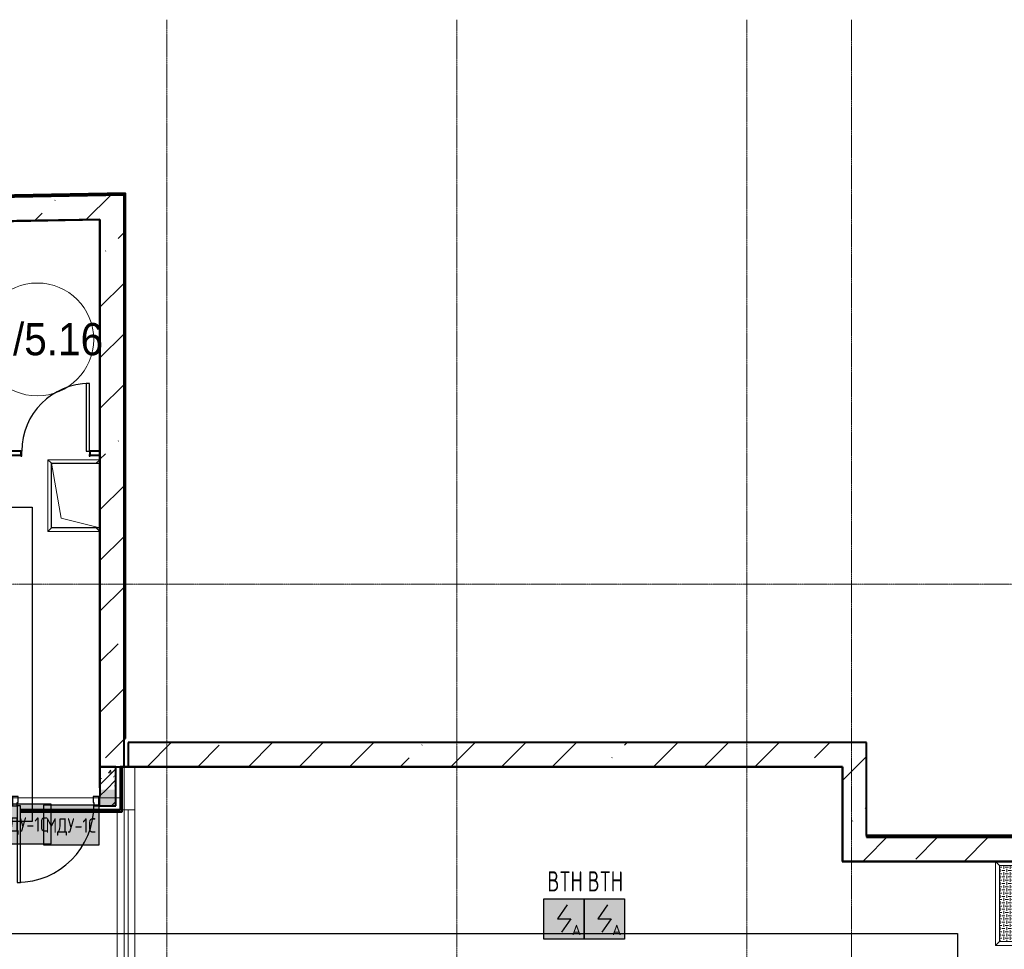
# Model space of a CAD drawing. Header units: millimetres. Extents: x -135639 to 224623, y -383017 to -59102.
# Tile 74 of 256: x 43569 to 55790, y -283997 to -272462. Entities that reach past the tile are written whole.
import ezdxf
from ezdxf.enums import TextEntityAlignment as Align

# ---------------------------------------------------------------- set-up
doc = ezdxf.new("R2010")
doc.units = ezdxf.units.MM
doc.linetypes.add('CONTINOUS', pattern=[0])
doc.linetypes.add('Линия сетки', pattern=[25, 20, -2.5, 0, -2.5])
for name, color, linetype, lineweight in [('A-000-M_MASS', 7, 'Continuous', 18), ('A-010-A_ROOM', 7, 'Continuous', 20), ('A-200-M_WALL', 7, 'Continuous', 18), ('A-200-M_WALL_EXT', 7, 'Continuous', 18), ('A-200-M_WALL_INT', 7, 'Continuous', 18), ('A-200-M_WALL_PAT', 7, 'Continuous', 40), ('A-314-M_WINDOW', 7, 'Continuous', 18), ('A-325-M_DOOR', 7, 'Continuous', 18), ('A-325-M_DOOR__FRAME', 7, 'Continuous', 30), ('A-325-M_DOOR_PANEL', 7, 'Continuous', 30), ('S-280-M_STRUCT_FRAME', 7, 'Continuous', 18), ('Z-030-M_GRID', 7, 'Continuous', 9), ('Арматура воздуховодов', 7, 'Continuous', 18), ('ОС', 5, 'Continuous', 25), ('ПС', 7, 'Continuous', 40), ('СС-011-ПОЖ-СИГНАЛИЗАЦИЯ', 1, 'Continuous', 30)]:
    doc.layers.add(name, color=color, linetype=linetype, lineweight=lineweight)
doc.layers.add('ССПС', color=5, linetype='Continuous')
doc.styles.add('1111', font='isocpeur.ttf')
doc.styles.add('Arial_2', font='arial.ttf', dxfattribs={"width": 0.9, "height": 400})
pattern_1 = [(50, (0, 0), (437.2423, -38.2536), [45.72, -502.92]), (355, (0, 0), (-84.5828, 458.5367), [36.576, -402.336]), (100.451, (36.44, -3.2), (352.662, 420.2802), [38.856, -427.416]), (46.184, (0, 121.9), (650.59, -100.9033), [68.58, -754.38]), (96.636, (54.2, 113.5), (569.766, 593.8263), [58.284, -641.125]), (351.184, (0, 121.9), (569.7716, 593.8214), [54.864, -603.504]), (21, (60.96, 91.44), (363.875, -245.4366), [45.72, -502.92]), (326, (60.96, 91.44), (148.3253, 442.0518), [36.576, -402.336]), (71.451, (91.3, 71), (512.201, 196.6115), [38.856, -427.416]), (37.5, (0, 0), (7.41278, 202.9318), [6.706, -390.754, 6.706, -401.726, -403.86]), (37.5, (0, 0), (7.41278, 202.9318), [-805.891, 6.706, -397.154]), (7.5, (0, 0), (160.36715, 240.43305), [6.706, -226.162, 6.706, -381.61, -153.924]), (7.5, (0, 0), (160.36715, 240.43305), [-621.182, 6.706, -147.218]), (327.5, (-135.94, 0), (325.41783, -13.7491), [6.706, -145.694, 6.706, -468.782, -630.936]), (327.5, (-135.94, 0), (325.41783, -13.7491), [-627.888, 6.706, -624.23]), (317.5, (-196.9, 0), (355.51, 61.0244), [6.706, -191.414, 6.706, -309.067, -448.056]), (317.5, (-196.9, 0), (355.51, 61.0244), [-513.893, 6.706, -441.35])]
pattern_2 = [(45, (0, 0), (-202.0558, 202.0558), []), (45, (134.7, 0), (-202.0558, 202.0558), [])]
pattern_3 = [(45, (0, 0), (-628.618, 628.618), []), (45, (628.6, 0), (-628.618, 628.618), [1111.25, -222.25, 6.706, -215.544])]

# ---------------------------------------------------------------- blocks, each defined once
blk = doc.blocks.new('101_Дверь_Однопольная - _ПЧ_Мет_900х2000_Блок кладовых_EI60_Л-4427421-B2_-11_400_')
at = {"layer": 'A-325-M_DOOR', "color": 253, "lineweight": 30, "true_color": 0xaaaaaa}
for p, q in [((-535, 100), (-550, 100)), ((-550, 100), (-550, -15)), ((-535, -15), (-535, 100)), ((550, 100), (535, 100)), ((535, 100), (535, -15)), ((550, -15), (550, 100)), ((-550, -15), (-535, -15)), ((535, -15), (550, -15))]:
    blk.add_line(p, q, dxfattribs=at)
at = {"layer": 'A-325-M_DOOR__FRAME', "color": 253, "true_color": 0xaaaaaa}
for p, q in [((-475, 100), (-535, 100)), ((-535, 100), (-535, -15)), ((-475, 60), (-475, 100)), ((-465, 60), (-475, 60)), ((-465, -15), (-465, 60)), ((475, 60), (465, 60)), ((465, 60), (465, -15)), ((535, 100), (475, 100)), ((475, 100), (475, 60)), ((535, -15), (535, 100)), ((-535, -15), (-465, -15)), ((465, -15), (535, -15))]:
    blk.add_line(p, q, dxfattribs=at)
at = {"layer": 'A-325-M_DOOR_PANEL', "color": 253, "true_color": 0xaaaaaa}
for p, q in [((475, 1050), (435, 1050)), ((435, 1050), (435, 100)), ((475, 100), (475, 1050)), ((435, 100), (475, 100))]:
    blk.add_line(p, q, dxfattribs=at)
blk.add_arc((475, 100), 950, 90, 180, dxfattribs=at)
blk = doc.blocks.new('101_Дверь_Однопольная - _ПЧ_800х2000_Кладовая_Л-4171007-B2_-11_400_')
at = {"layer": 'A-325-M_DOOR', "color": 253, "lineweight": 30, "true_color": 0xaaaaaa}
for p, q in [((-430, 25), (-431, 25)), ((-431, 25), (-431, -35)), ((-430, -35), (-430, 25)), ((431, 25), (430, 25)), ((430, 25), (430, -35)), ((431, -35), (431, 25)), ((-431, -35), (-430, -35)), ((430, -35), (431, -35))]:
    blk.add_line(p, q, dxfattribs=at)
at = {"layer": 'A-325-M_DOOR__FRAME', "color": 253, "true_color": 0xaaaaaa}
for p, q in [((-420, 25), (-430, 25)), ((-430, 25), (-430, -35)), ((-420, -15), (-420, 25)), ((430, 25), (420, 25)), ((420, 25), (420, -15)), ((430, -35), (430, 25)), ((-430, -35), (-419, -35)), ((-419, -15), (-420, -15)), ((-419, -35), (-419, -15)), ((420, -15), (419, -15)), ((419, -15), (419, -35)), ((419, -35), (430, -35))]:
    blk.add_line(p, q, dxfattribs=at)
at = {"layer": 'A-325-M_DOOR_PANEL', "color": 253, "true_color": 0xaaaaaa}
for p, q in [((420, 865), (380, 865)), ((380, 865), (380, 25)), ((420, 25), (420, 865)), ((380, 25), (420, 25))]:
    blk.add_line(p, q, dxfattribs=at)
blk.add_arc((420, 25), 840, 90, 180, dxfattribs=at)
blk = doc.blocks.new('ПР - _ПЧ_1100_200_Оп250-250_Шаг300_Арм16_Арм10-V57-B2_-11_400_')
at = {"layer": 'S-280-M_STRUCT_FRAME', "color": 21, "true_color": 0xffaaaa}
for p, q in [((-800, 0), (-750, 0)), ((-800, 0), (800, 0)), ((-800, 0), (-550, 0)), ((-465, 0), (465, 0)), ((-465, 0), (465, 0)), ((550, 0), (800, 0))]:
    blk.add_line(p, q, dxfattribs=at)
blk = doc.blocks.new('105_Приямок_C крышкой - 600х800-V65-B2_-11_400_')
at = {"layer": 'A-314-M_WINDOW', "color": 253, "true_color": 0xaaaaaa}
for p, q in [((-445, -323), (-445, 322)), ((445, 322), (445, -323)), ((445, -323), (-445, -323))]:
    blk.add_line(p, q, dxfattribs=at)
at = {"layer": 'S-280-M_STRUCT_FRAME', "color": 253, "true_color": 0xaaaaaa}
for p, q in [((-400, 277), (-445, 322)), ((400, 277), (445, 322)), ((-400, -278), (-445, -323)), ((400, -278), (445, -323))]:
    blk.add_line(p, q, dxfattribs=at)
blk = doc.blocks.new('105_Приямок_C крышкой - 1000х2000-3682975-B2_-11_400_')
at = {"layer": 'S-280-M_STRUCT_FRAME', "lineweight": 9, "true_color": 0xd2d2d2}
h = blk.add_hatch(dxfattribs=at)
h.set_pattern_fill('FP_3', color=254, style=0, pattern_type=2)
h.set_pattern_definition([(180, (-42.23, -380), (5e-14, 400), [40, -360]), (180, (-122.23, -380), (5e-14, 400), [40, -360]), (180, (-202.23, -380), (5e-14, 400), [40, -360]), (180, (-282.23, -380), (5e-14, 400), [40, -360]), (180, (-362.23, -380), (5e-14, 400), [37.766, -362.234]), (270, (-100, -360), (400, 2e-14), [40, -360]), (270, (-180, -360), (400, 2e-14), [40, -360]), (270, (-260, -360), (400, 2e-14), [40, -360]), (270, (-340, -360), (400, 2e-14), [40, -360]), (270, (-20, -360), (400, 2e-14), [40, -360]), (180, (0, -340), (5e-14, 400), [40, -360]), (180, (-80, -340), (5e-14, 400), [40, -360]), (180, (-160, -340), (5e-14, 400), [40, -360]), (180, (-240, -340), (5e-14, 400), [40, -360]), (180, (-320, -340), (5e-14, 400), [40, -360]), (270, (-57.77, -320), (400, 2e-14), [40, -360]), (270, (-137.77, -320), (400, 2e-14), [40, -360]), (270, (-217.77, -320), (400, 2e-14), [40, -360]), (270, (-297.77, -320), (400, 2e-14), [40, -360]), (270, (-377.77, -320), (400, 2e-14), [40, -360]), (180, (-42.23, -300), (5e-14, 400), [40, -360]), (180, (-122.23, -300), (5e-14, 400), [40, -360]), (180, (-202.23, -300), (5e-14, 400), [40, -360]), (180, (-282.23, -300), (5e-14, 400), [40, -360]), (180, (-362.23, -300), (5e-14, 400), [37.77, -362.23]), (270, (-100, -280), (400, 2e-14), [40, -360]), (270, (-180, -280), (400, 2e-14), [40, -360]), (270, (-260, -280), (400, 2e-14), [40, -360]), (270, (-340, -280), (400, 2e-14), [40, -360]), (270, (-20, -280), (400, 2e-14), [40, -360]), (180, (0, -260), (5e-14, 400), [40, -360]), (180, (-80, -260), (5e-14, 400), [40, -360]), (180, (-160, -260), (5e-14, 400), [40, -360]), (180, (-240, -260), (5e-14, 400), [40, -360]), (180, (-320, -260), (5e-14, 400), [40, -360]), (270, (-57.77, -240), (400, 2e-14), [40, -360]), (270, (-137.77, -240), (400, 2e-14), [40, -360]), (270, (-217.77, -240), (400, 2e-14), [40, -360]), (270, (-297.77, -240), (400, 2e-14), [40, -360]), (270, (-377.77, -240), (400, 2e-14), [40, -360]), (180, (-42.23, -220), (5e-14, 400), [40, -360]), (180, (-122.23, -220), (5e-14, 400), [40, -360]), (180, (-202.23, -220), (5e-14, 400), [40, -360]), (180, (-282.23, -220), (5e-14, 400), [40, -360]), (180, (-362.23, -220), (5e-14, 400), [37.77, -362.23]), (270, (-100, -200), (400, 2e-14), [40, -360]), (270, (-180, -200), (400, 2e-14), [40, -360]), (270, (-260, -200), (400, 2e-14), [40, -360]), (270, (-340, -200), (400, 2e-14), [40, -360]), (270, (-20, -200), (400, 2e-14), [40, -360]), (180, (0, -180), (5e-14, 400), [40, -360]), (180, (-80, -180), (5e-14, 400), [40, -360]), (180, (-160, -180), (5e-14, 400), [40, -360]), (180, (-240, -180), (5e-14, 400), [40, -360]), (180, (-320, -180), (5e-14, 400), [40, -360]), (270, (-57.77, -160), (400, 2e-14), [40, -360]), (270, (-137.77, -160), (400, 2e-14), [40, -360]), (270, (-217.77, -160), (400, 2e-14), [40, -360]), (270, (-297.77, -160), (400, 2e-14), [40, -360]), (270, (-377.77, -160), (400, 2e-14), [40, -360]), (180, (-42.23, -140), (5e-14, 400), [40, -360]), (180, (-122.23, -140), (5e-14, 400), [40, -360]), (180, (-202.23, -140), (5e-14, 400), [40, -360]), (180, (-282.23, -140), (5e-14, 400), [40, -360]), (180, (-362.23, -140), (5e-14, 400), [37.77, -362.23]), (270, (-100, -120), (400, 2e-14), [40, -360]), (270, (-180, -120), (400, 2e-14), [40, -360]), (270, (-260, -120), (400, 2e-14), [40, -360]), (270, (-340, -120), (400, 2e-14), [40, -360]), (270, (-20, -120), (400, 2e-14), [40, -360]), (180, (0, -100), (5e-14, 400), [40, -360]), (180, (-80, -100), (5e-14, 400), [40, -360]), (180, (-160, -100), (5e-14, 400), [40, -360]), (180, (-240, -100), (5e-14, 400), [40, -360]), (180, (-320, -100), (5e-14, 400), [40, -360]), (270, (-57.77, -80), (400, 2e-14), [40, -360]), (270, (-137.77, -80), (400, 2e-14), [40, -360]), (270, (-217.77, -80), (400, 2e-14), [40, -360]), (270, (-297.77, -80), (400, 2e-14), [40, -360]), (270, (-377.77, -80), (400, 2e-14), [40, -360]), (180, (-42.23, -60), (5e-14, 400), [40, -360]), (180, (-122.23, -60), (5e-14, 400), [40, -360]), (180, (-202.23, -60), (5e-14, 400), [40, -360]), (180, (-282.23, -60), (5e-14, 400), [40, -360]), (180, (-362.23, -60), (5e-14, 400), [37.77, -362.23]), (270, (-100, -40), (400, 2e-14), [40, -360]), (270, (-180, -40), (400, 2e-14), [40, -360]), (270, (-260, -40), (400, 2e-14), [40, -360]), (270, (-340, -40), (400, 2e-14), [40, -360]), (270, (-20, -40), (400, 2e-14), [40, -360]), (180, (0, -20), (5e-14, 400), [40, -360]), (180, (-80, -20), (5e-14, 400), [40, -360]), (180, (-160, -20), (5e-14, 400), [40, -360]), (180, (-240, -20), (5e-14, 400), [40, -360]), (180, (-320, -20), (5e-14, 400), [40, -360]), (270, (-57.77, 0), (400, 2e-14), [40, -360]), (270, (-137.77, 0), (400, 2e-14), [40, -360]), (270, (-217.77, 0), (400, 2e-14), [40, -360]), (270, (-297.77, 0), (400, 2e-14), [40, -360]), (270, (-377.77, 0), (400, 2e-14), [40, -360])])
h.paths.add_polyline_path([(-995, -472.5), (995, -472.5), (995, 472.5), (-995, 472.5)])
at = {"layer": 'A-314-M_WINDOW', "color": 253, "true_color": 0xaaaaaa}
for p, q in [((-1045, -522.5), (-1045, 522.5)), ((1045, 522.5), (1045, -522.5)), ((995, 472.5), (-995, 472.5)), ((-995, 472.5), (-995, -472.5)), ((995, 472.5), (995, -472.5)), ((-995, -472.5), (995, -472.5)), ((1045, -522.5), (-1045, -522.5))]:
    blk.add_line(p, q, dxfattribs=at)
at = {"layer": 'S-280-M_STRUCT_FRAME', "color": 253, "true_color": 0xaaaaaa}
for p, q in [((-995, 472.5), (-1045, 522.5)), ((995, 472.5), (1045, 522.5)), ((-995, -472.5), (-1045, -522.5)), ((995, -472.5), (1045, -522.5))]:
    blk.add_line(p, q, dxfattribs=at)
at = {"layer": 'S-280-M_STRUCT_FRAME', "color": 253, "lineweight": 9, "true_color": 0xaaaaaa}
for p, q in [((995, 472.5), (-995, 472.5)), ((-995, 472.5), (-995, -472.5)), ((995, -472.5), (995, 472.5)), ((-995, -472.5), (995, -472.5))]:
    blk.add_line(p, q, dxfattribs=at)
blk = doc.blocks.new('CP_ДШ_Hanytex_TopJoint 24C - CP_ДШ_Hanytex_TopJoint 24C-3955363-B2_-11_400_')
at = {"layer": 'A-000-M_MASS', "color": 253, "true_color": 0xaaaaaa}
for p, q in [((2025, 110), (25, 110)), ((2050, 25), (25, 25)), ((2050, 50), (2050, -110)), ((2050, -25), (2050, 25)), ((25, -25), (2050, -25)), ((2050, -110), (25, -110))]:
    blk.add_line(p, q, dxfattribs=at)
blk = doc.blocks.new('CP_ДШ_Hanytex_TopJoint 24C_Половина - CP_ДШ_Hanytex_TopJoint 24C_Половина-3955365-B2_-11_400_')
at = {"layer": 'A-000-M_MASS', "color": 253, "true_color": 0xaaaaaa}
for p, q in [((535, 110), (0, 110)), ((0, -25), (0, 25)), ((535, 110), (535, -25)), ((535, -25), (0, -25))]:
    blk.add_line(p, q, dxfattribs=at)
blk = doc.blocks.new('135_SLK_GD_AR_rvt-1-B2_-11_400_')
at = {"layer": 'A-200-M_WALL_PAT', "lineweight": 9, "true_color": 0xaaaaaa}
h = blk.add_hatch(dxfattribs=at)
h.set_pattern_fill('FP_1', color=253, style=0, pattern_type=2)
h.set_pattern_definition(pattern_1)
h.paths.add_polyline_path([(53320, 79700), (53320, 79985), (53120, 79985), (53120, 79700)])
h = blk.add_hatch(dxfattribs=at)
h.set_pattern_fill('FP_2', color=253, style=0, pattern_type=2)
h.set_pattern_definition(pattern_2)
h.paths.add_polyline_path([(53320, 79700), (53320, 79985), (53120, 79985), (53120, 79700)])
h = blk.add_hatch(dxfattribs=at)
h.set_pattern_fill('FP_1', color=253, style=0, pattern_type=2)
h.set_pattern_definition(pattern_1)
h.paths.add_polyline_path([(46477, 79500), (52020, 79500), (52020, 79700), (38600, 79700), (38600, 79500), (43704, 79500)])
h.paths.add_polyline_path([(53320, 79500), (53320, 79700), (53120, 79700), (53120, 79500)])
h = blk.add_hatch(dxfattribs=at)
h.set_pattern_fill('FP_2', color=253, style=0, pattern_type=2)
h.set_pattern_definition(pattern_2)
h.paths.add_polyline_path([(46477, 79500), (52020, 79500), (52020, 79700), (38600, 79700), (38600, 79500), (43704, 79500)])
h.paths.add_polyline_path([(53320, 79500), (53320, 79700), (53120, 79700), (53120, 79500)])
h = blk.add_hatch(dxfattribs=at)
h.set_pattern_fill('FP_4', color=253, style=0, pattern_type=2)
h.set_pattern_definition([(0, (0, 0), (812.8, 203.2), [67.056, -542.544, 67.056, -542.544, -3251.2]), (0, (0, 0), (812.8, 203.2), [-1219.2, 67.056, -1152.144, 67.056, -542.544, -1422.4]), (0, (0, 0), (812.8, 203.2), [-3048, 67.056, -339.344, 67.056, -948.944]), (120, (304.8, 101.6), (-582.37636, 602.30545), [67.056, -542.544, 67.056, -542.544, -3251.2]), (120, (304.8, 101.6), (-582.37636, 602.30545), [-1219.2, 67.056, -1152.144, 67.056, -542.544, -1422.4]), (120, (304.8, 101.6), (-582.37636, 602.30545), [-3048, 67.056, -339.344, 67.056, -948.944]), (240, (406.4, 508), (-230.42364, -805.50545), [67.056, -542.544, 67.056, -542.544, -3251.2]), (240, (406.4, 508), (-230.42364, -805.50545), [-1219.2, 67.056, -1152.144, 67.056, -542.544, -1422.4]), (240, (406.4, 508), (-230.42364, -805.50545), [-3048, 67.056, -339.344, 67.056, -948.944])])
h.paths.add_polyline_path([(52135, 79430), (53390, 79430), (53390, 79450), (52135, 79448)])
h.paths.add_polyline_path([(52023, 79430), (52095, 79430), (52095, 79450), (38330, 79450), (38330, 79430), (49250, 79430)])
at = {"layer": 'A-200-M_WALL', "color": 253, "lineweight": 40, "true_color": 0xaaaaaa}
for p, q in [((53120, 79985), (53120, 79725)), ((53120, 79725), (53120, 79985)), ((53390, 79450), (53390, 79985)), ((53390, 79450), (53390, 79430)), ((52135, 79430), (53390, 79430))]:
    blk.add_line(p, q, dxfattribs=at)
at = {"layer": 'A-200-M_WALL_INT', "color": 253, "lineweight": 40, "true_color": 0xaaaaaa}
for p, q in [((53120, 86777), (35370, 86467)), ((35375, 86465), (53118, 86775)), ((53118, 86775), (53118, 79725)), ((53120, 86775), (53120, 86777)), ((53120, 79985), (53120, 86775)), ((51631, 83850), (52139, 83850)), ((52139, 83900), (51800, 83900)), ((53120, 83900), (53001, 83900)), ((53001, 83850), (53120, 83850)), ((53120, 83850), (53120, 83900)), ((53320, 79985), (53120, 79985)), ((53320, 79700), (53320, 79985)), ((53370, 79985), (53370, 79450)), ((53395, 79985), (53370, 79985)), ((62333, 79985), (53395, 79985)), ((53395, 79985), (53395, 79983)), ((53395, 79450), (53395, 79985)), ((53395, 79983), (62333, 79983)), ((62335, 79985), (62333, 79985)), ((62333, 79983), (62333, 78810)), ((62335, 78810), (62335, 79985)), ((53118, 79725), (53120, 79725)), ((53120, 79725), (53120, 79700)), ((53120, 79700), (53120, 79615)), ((53320, 79500), (53320, 79700)), ((53370, 79450), (52135, 79450)), ((53120, 79500), (53320, 79500)), ((53395, 79430), (53395, 79450)), ((52135, 79425), (53395, 79425)), ((53395, 79425), (53395, 79430)), ((62333, 78810), (62333, 78808)), ((62333, 78808), (70530, 78808)), ((70530, 78810), (62335, 78810))]:
    blk.add_line(p, q, dxfattribs=at)
at = {"layer": 'A-000-M_MASS', "color": 253, "lineweight": 18, "true_color": 0xaaaaaa}
for name, p, rotation in [('CP_ДШ_Hanytex_TopJoint 24C_Половина - CP_ДШ_Hanytex_TopJoint 24C_Половина-3955365-B2_-11_400_', (53445, 79985), 269.9999999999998), ('CP_ДШ_Hanytex_TopJoint 24C - CP_ДШ_Hanytex_TopJoint 24C-3955363-B2_-11_400_', (53445, 77400), 89.99999999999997)]:
    blk.add_blockref(name, p, dxfattribs=dict(at, rotation=rotation))
at = {"layer": 'A-314-M_WINDOW', "color": 253, "lineweight": 18, "true_color": 0xaaaaaa, "rotation": 270.0000000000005}
blk.add_blockref('105_Приямок_C крышкой - 600х800-V65-B2_-11_400_', (52798, 83350), dxfattribs=at)
at = {"layer": 'A-314-M_WINDOW', "color": 253, "lineweight": 18, "true_color": 0xaaaaaa}
blk.add_blockref('105_Приямок_C крышкой - 1000х2000-3682975-B2_-11_400_', (65280, 78287), dxfattribs=at)
at = {"layer": 'A-325-M_DOOR', "color": 253, "lineweight": 18, "true_color": 0xaaaaaa}
blk.add_blockref('101_Дверь_Однопольная - _ПЧ_800х2000_Кладовая_Л-4171007-B2_-11_400_', (52570, 83875), dxfattribs=at)
at = {"layer": 'A-325-M_DOOR', "color": 253, "lineweight": 18, "true_color": 0xaaaaaa, "rotation": 180}
blk.add_blockref('101_Дверь_Однопольная - _ПЧ_Мет_900х2000_Блок кладовых_EI60_Л-4427421-B2_-11_400_', (52570, 79600), dxfattribs=at)
at = {"layer": 'S-280-M_STRUCT_FRAME', "color": 253, "lineweight": 18, "true_color": 0xaaaaaa, "rotation": 180}
blk.add_blockref('ПР - _ПЧ_1100_200_Оп250-250_Шаг300_Арм16_Арм10-V57-B2_-11_400_', (52570, 79600), dxfattribs=at)
blk = doc.blocks.new('ADSK_ОбобщеннаяМодель_ОтверстиеПрямоугольное_вПерекрытии - ADSK_ОтверстиеПрямоугольное_вПерекрытии-V241-B2_-11_400_')
at = {"layer": 'A-000-M_MASS', "color": 253, "lineweight": 30, "true_color": 0xaaaaaa}
for p, q in [((-400, 300), (400, 300)), ((-400, -300), (-400, 300)), ((400, 300), (400, -300))]:
    blk.add_line(p, q, dxfattribs=at)
at = {"layer": 'A-000-M_MASS', "color": 253, "true_color": 0xaaaaaa}
for p, q in [((-280, 180), (400, 300)), ((-400, -300), (-280, 180))]:
    blk.add_line(p, q, dxfattribs=at)
blk = doc.blocks.new('135_SLK_GD_KR_rvt-1-B2_-11_400_')
at = {"layer": 'A-200-M_WALL_PAT', "lineweight": 9, "true_color": 0xaaaaaa}
h = blk.add_hatch(dxfattribs=at)
h.set_pattern_fill('FP_5', color=253, style=0, pattern_type=2)
h.set_pattern_definition(pattern_3)
h.paths.add_polyline_path([(9280, 86012), (53420, 86782), (53420, 87082), (9619, 86318)])
h = blk.add_hatch(dxfattribs=at)
h.set_pattern_fill('FP_5', color=253, style=0, pattern_type=2)
h.set_pattern_definition(pattern_3)
h.paths.add_polyline_path([(53420, 79985), (53420, 86782), (53120, 86777), (53120, 79985), (53410, 79985)])
at = {"layer": 'A-200-M_WALL', "color": 253, "lineweight": 40, "true_color": 0xaaaaaa}
for p, q in [((53422, 87084), (9165, 86312)), ((53426, 87089), (9170, 86316)), ((53430, 87093), (9174, 86320)), ((53420, 87082), (9619, 86318)), ((9619, 86318), (53420, 87082)), ((53420, 86782), (53420, 87082)), ((53420, 87082), (53420, 86782)), ((53422, 87084), (53422, 87082)), ((53422, 80335), (53422, 87082)), ((53426, 87089), (53426, 87085)), ((53426, 87085), (53426, 87083)), ((53426, 80335), (53426, 87083)), ((53430, 87093), (53430, 87089)), ((53430, 87089), (53430, 87083)), ((53430, 80335), (53430, 87083)), ((53420, 80335), (53420, 86782)), ((53420, 86782), (53420, 80335))]:
    blk.add_line(p, q, dxfattribs=at)
at = {"layer": 'A-200-M_WALL_EXT', "color": 253, "lineweight": 40, "true_color": 0xaaaaaa}
for p, q in [((53440, 87103), (9185, 86330)), ((53440, 87093), (53440, 87103)), ((53440, 87083), (53440, 87093)), ((53440, 80335), (53440, 87083)), ((9280, 86012), (53120, 86777)), ((53120, 86777), (53120, 79985)), ((53420, 79985), (53420, 80335)), ((53420, 80335), (53440, 80335)), ((53120, 79985), (53420, 79985))]:
    blk.add_line(p, q, dxfattribs=at)
at = {"layer": 'A-000-M_MASS', "color": 253, "lineweight": 18, "true_color": 0xaaaaaa, "rotation": 90}
blk.add_blockref('ADSK_ОбобщеннаяМодель_ОтверстиеПрямоугольное_вПерекрытии - ADSK_ОтверстиеПрямоугольное_вПерекрытии-V241-B2_-11_400_', (52820, 83350), dxfattribs=at)
blk = doc.blocks.new('135_SLK_K1-2-3_KR_rvt-1-B2_-11_400_')
at = {"layer": 'A-200-M_WALL_PAT', "lineweight": 9, "true_color": 0xaaaaaa}
h = blk.add_hatch(dxfattribs=at)
h.set_pattern_fill('FP_5', color=253, style=0, pattern_type=2)
h.set_pattern_definition(pattern_3)
h.paths.add_polyline_path([(62335, 79985), (62635, 79985), (62635, 80285), (53470, 80285), (53470, 79985), (54796, 79985)])
h = blk.add_hatch(dxfattribs=at)
h.set_pattern_fill('FP_5', color=253, style=0, pattern_type=2)
h.set_pattern_definition(pattern_3)
h.paths.add_polyline_path([(62635, 78810), (62635, 79985), (62335, 79985), (62335, 78810)])
h = blk.add_hatch(dxfattribs=at)
h.set_pattern_fill('FP_5', color=253, style=0, pattern_type=2)
h.set_pattern_definition(pattern_3)
h.paths.add_polyline_path([(70530, 78810), (70530, 79110), (62635, 79110), (62635, 78810), (65888, 78810)])
at = {"layer": 'A-200-M_WALL', "color": 253, "lineweight": 40, "true_color": 0xaaaaaa}
for p, q in [((62635, 79130), (62635, 79120)), ((70230, 79120), (62635, 79120)), ((62635, 79120), (62635, 79116)), ((70230, 79116), (62635, 79116)), ((62635, 79116), (62635, 79112)), ((70230, 79112), (62635, 79112)), ((62635, 79112), (62635, 79110))]:
    blk.add_line(p, q, dxfattribs=at)
at = {"layer": 'A-200-M_WALL_EXT', "color": 253, "lineweight": 40, "true_color": 0xaaaaaa}
for p, q in [((62635, 80285), (53470, 80285)), ((53470, 80285), (53470, 79985)), ((62635, 79985), (62635, 80285)), ((53470, 79985), (62335, 79985)), ((62335, 79985), (62335, 78810)), ((62635, 79130), (62635, 79985)), ((70230, 79130), (62635, 79130)), ((70530, 79110), (62635, 79110)), ((62635, 79110), (70230, 79110)), ((62335, 78810), (62635, 78810)), ((62635, 78810), (70530, 78810))]:
    blk.add_line(p, q, dxfattribs=at)
blk = doc.blocks.new('050_Марка_Помещение - Номер-620969-B2_-11_400_')
at = {"layer": 'A-010-A_ROOM', "color": 253, "true_color": 0xaaaaaa}
blk.add_circle((0, 0), 3.5, dxfattribs=at)
blk = doc.blocks.new('-2 этаж')
at = {"layer": 'Z-030-M_GRID', "color": 253, "linetype": 'Линия сетки', "true_color": 0xaaaaaa}
for p, q in [((313042.3, -369625.1), (313042.3, -260674.1)), ((316642.3, -369624.9), (316642.3, -260673.9)), ((320242.3, -369624.6), (320242.3, -260673.7)), ((321542.3, -367088.3), (321542.3, -260673.1)), ((415038.9, -267677.3), (255409.2, -267677.3))]:
    blk.add_line(p, q, dxfattribs=at)
at = {"lineweight": 5}
for name in ['135_SLK_GD_KR_rvt-1-B2_-11_400_', '135_SLK_GD_AR_rvt-1-B2_-11_400_', '135_SLK_K1-2-3_KR_rvt-1-B2_-11_400_']:
    blk.add_blockref(name, (259092.3, -349927.3), dxfattribs=at)
at = {"layer": 'A-010-A_ROOM', "color": 253, "true_color": 0xaaaaaa, "xscale": 199.9999999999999, "yscale": 199.9999999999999, "zscale": 199.9999999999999}
blk.add_blockref('050_Марка_Помещение - Номер-620969-B2_-11_400_', (311435.5, -264640), dxfattribs=at)
at = {"layer": 'A-010-A_ROOM', "color": 253, "lineweight": 9, "true_color": 0xaaaaaa, "insert": (310574.7, -264436.6), "char_height": 400, "width": 2077.974, "attachment_point": 1, "style": 'Arial_2'}
blk.add_mtext('22/5.16', dxfattribs=at)
blk = doc.blocks.new('*U4706')
at = {"lineweight": 35, "true_color": 0xffffff}
h = blk.add_hatch(color=7, dxfattribs=at)
h.dxf.hatch_style = 1
h.paths.add_polyline_path([(0, 500), (0, 0), (500, 0), (500, 500)])
at = {"color": 1, "linetype": 'ByBlock', "lineweight": -2}
for p, q in [((289, 426), (167, 250)), ((167, 250), (333, 250)), ((333, 250), (219, 86))]:
    blk.add_line(p, q, dxfattribs=at)
at = {"color": 1, "linetype": 'ByBlock', "lineweight": -2, "ltscale": 0.1}
blk.add_lwpolyline([(0, 500), (500, 500), (500, 0), (0, 0)], close=True, dxfattribs=at)
at = {"color": 1, "linetype": 'ByBlock', "lineweight": -2, "ltscale": 1000, "style": '1111'}
blk.add_text('A', height=128, dxfattribs=at).set_placement((403, 49), align=Align.CENTER)
at = {"color": 0, "linetype": 'ByBlock', "lineweight": -2, "style": '1111'}
blk.add_attdef('INDEX', (-63, -235), '', height=125, dxfattribs=at)
at = {"color": 0, "linetype": 'ByBlock', "lineweight": -2, "style": '1111', "flags": 1}
for tag, p in [('NAME_DEVICE', (-64, -421)), ('NUM_POM', (-82, -847))]:
    blk.add_attdef(tag, p, '', height=125, dxfattribs=at)
at = {"color": 0, "linetype": 'ByBlock', "lineweight": -2, "style": '1111', "width": 0.7}
blk.add_attdef('NUM_DEVICE', (-64, -630), '', height=125, dxfattribs=at)
blk = doc.blocks.new('ger')
at = {"lineweight": 40, "ltscale": 2, "true_color": 0xffffff}
h = blk.add_hatch(color=7, dxfattribs=at)
h.dxf.hatch_style = 1
h.paths.add_polyline_path([(491036, -67336), (491036, -66843), (490345, -66843), (490345, -67336)])
at = {"layer": 'ОС', "color": 1, "lineweight": 30}
blk.add_lwpolyline([(491036, -66843), (490345, -66843), (490345, -67336), (491036, -67336)], close=True, dxfattribs=at)
at = {"layer": 'ССПС', "color": 1, "lineweight": -2, "ltscale": 1000, "style": '1111', "width": 0.8}
blk.add_text('МДУ-1С', height=180, dxfattribs=at).set_placement((490371, -67186))

msp = doc.modelspace()

# ---------------------------------------------------------------- linework, layer by layer
at = {"layer": 'СС-011-ПОЖ-СИГНАЛИЗАЦИЯ', "lineweight": 30}
for points in [[(18244, -280539), (26908, -280539), (26908, -278512), (43722, -278512), (43722, -282413), (28232, -282413), (28232, -283204), (43461, -283204), (43461, -283996), (39803, -283996), (39803, -285689)], [(35114, -288077), (35114, -283799), (55207, -283799), (55207, -286844)]]:
    msp.add_lwpolyline(points, dxfattribs=at)

# ---------------------------------------------------------------- block references
at = {"color": 0}
msp.add_blockref('-2 этаж', (-267648, -11789), dxfattribs=at)
at = {"layer": 'Арматура воздуховодов', "lineweight": 30}
for p in [(-447077, -215352), (-446480, -215364)]:
    msp.add_blockref('ger', p, dxfattribs=at)
at = {"layer": 'ПС', "color": 7, "linetype": 'CONTINOUS', "lineweight": 30, "ltscale": 100}
ref = msp.add_blockref('*U4706', (50076, -283870), dxfattribs=dict(at, xscale=1.000736, yscale=1.000736, zscale=1.000736))
ref.add_attrib('NUM_DEVICE', 'BTH', dxfattribs={"layer": '0', "color": 0, "linetype": 'ByBlock', "lineweight": -2, "ltscale": 100, "height": 250.2, "style": '1111', "width": 0.7}).set_placement((50338, -283279), align=Align.CENTER)
ref = msp.add_blockref('*U4706', (50576, -283870), dxfattribs=dict(at, xscale=1.000736, yscale=1.000736, zscale=1.000736))
ref.add_attrib('NUM_DEVICE', 'BTH', dxfattribs={"layer": '0', "color": 0, "linetype": 'ByBlock', "lineweight": -2, "ltscale": 100, "height": 250.2, "style": '1111', "width": 0.7}).set_placement((50838, -283279), align=Align.CENTER)

doc.saveas('drawing.dxf')
